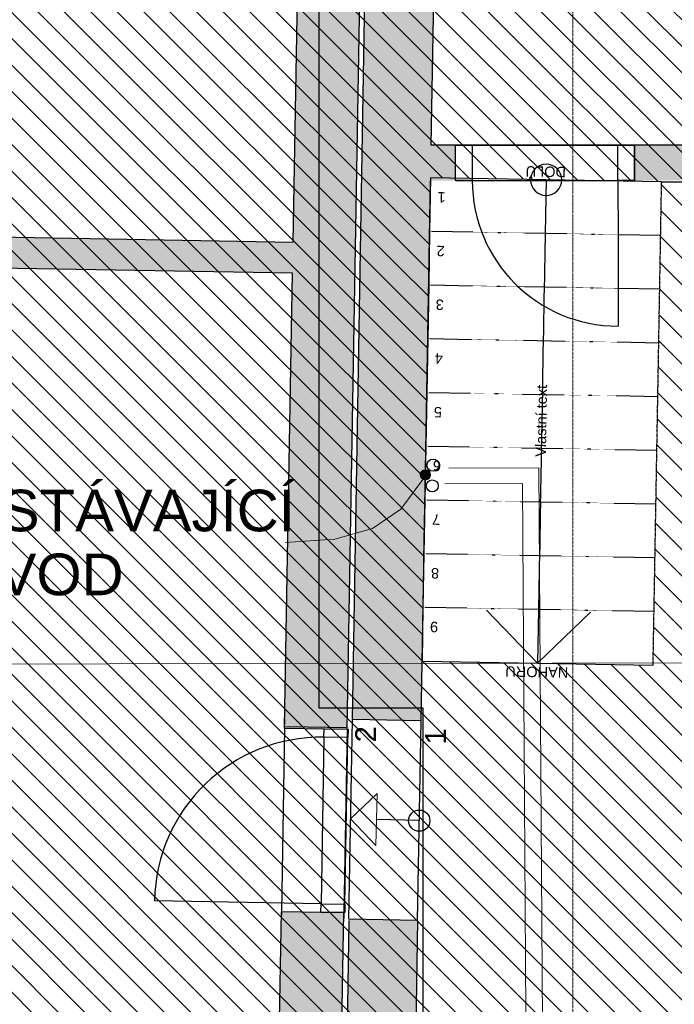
# Model space of a CAD drawing. Header units: millimetres. Extents: x -40276 to 214973, y -147941 to 35228.
# Tile 56 of 256: x -17507 to -14363, y 3677 to 8409. Entities that reach past the tile are written whole.
import ezdxf

# ---------------------------------------------------------------- set-up
doc = ezdxf.new("R2010")
doc.units = ezdxf.units.MM
doc.header["$MEASUREMENT"] = 0
for name, pattern in [('Telekomunikacni vodic', [9.25, 3, -0.75, 3, -0.75, 0.125, -0.75, 0.125, -0.75]), ('Wipeout_Contour', [1000, 0, -1000]), ('Čerchovaná', [450, 200, -117.5, 15, -117.5]), ('Čerchovaná M', [4.5, 2.5, -0.85, 0.3, -0.85]), ('Čerchovaná S', [3.5, 1.5, -0.85, 0.3, -0.85])]:
    doc.linetypes.add(name, pattern=pattern)
for name, color, linetype in [('1._POHLED ZÁPADNÍ_2_0_plochy', 7, 'Continuous'), ('1._POHLED ZÁPADNÍ_2_2D prvky - obecné', 7, 'Continuous'), ('1._POHLED ZÁPADNÍ_2_Anotace - SP', 7, 'Continuous'), ('1._POHLED ZÁPADNÍ_2_BT_ortho', 7, 'Continuous'), ('1._POHLED ZÁPADNÍ_2_Interiér - schodiště', 7, 'Continuous'), ('1._POHLED ZÁPADNÍ_2_Konstrukce - nosné', 7, 'Continuous'), ('1._POHLED ZÁPADNÍ_2_Kresby a obrázky', 7, 'Continuous'), ('1._POHLED ZÁPADNÍ_2_Nové_Konstrukce - nosné', 7, 'Continuous'), ('1._POHLED ZÁPADNÍ_2_Nové_Situace - terén', 7, 'Continuous'), ('1._POHLED ZÁPADNÍ_2_Nové_TZB - elektroinstalace', 7, 'Continuous'), ('1._POHLED ZÁPADNÍ_2_Nové_Výplně – Řezové', 7, 'Continuous'), ('1._POHLED ZÁPADNÍ_2_TZB - horkovod', 7, 'Continuous'), ('1._POHLED ZÁPADNÍ_2_Výplně - Povrchové', 7, 'Continuous'), ('1._POHLED ZÁPADNÍ_2_Výplně – Řezové', 7, 'Continuous'), ('1._POHLED ZÁPADNÍ_2_Značky - řezy', 7, 'Continuous')]:
    doc.layers.add(name, color=color, linetype=linetype)
doc.styles.add('GENEROVANÝ_STYL_1', font='txt')
doc.linetypes.add('Křížky', pattern='A,0,[7,C.3 Koordinační situační výkres1.Shx,S=0.128968,R=0,X=0,Y=0],-16.25,0', length=16.25)

msp = doc.modelspace()

# ---------------------------------------------------------------- hatches: boundary and pattern name
at = {"layer": '1._POHLED ZÁPADNÍ_2_0_plochy', "linetype": 'Continuous', "lineweight": 20, "true_color": 0xffaaaa}
h = msp.add_hatch(dxfattribs=at)
h.set_pattern_fill('Izolační_tvárnice_0002', color=21, style=0, pattern_type=2)
h.set_pattern_definition([(315, (-10360.18, 9405.31), (63.6396, 63.6396), [])])
h.paths.add_polyline_path([(-10906.3, 18690.2), (-10970.7, 9084.1), (-20311.4, 10009.9), (-20479.4, 269.7), (-242.3, 419.8), (-238.4, 17796)])
at = {"layer": '1._POHLED ZÁPADNÍ_2_Nové_Výplně – Řezové', "linetype": 'Continuous', "lineweight": 0, "true_color": 0xf2b2b2}
msp.add_hatch(color=9, dxfattribs=at).paths.add_polyline_path([(-16235.1, 5004), (-15935.1, 4998.8), (-15935, 5006.1), (-16234.9, 5011.4)])
at = {"layer": '1._POHLED ZÁPADNÍ_2_Výplně – Řezové', "linetype": 'Continuous', "lineweight": 13}
for points in [[(-16234.9, 5011.4), (-15935, 5006.1), (-15862.1, 9169.8), (-16161.6, 9201)], [(-16194.4, 7340.3), (-19982.2, 7407), (-19984.9, 7257), (-16197, 7190.3)], [(-16250.5, 4124.1), (-16265, 3291), (-15965.1, 3285.7), (-15950.5, 4118.9)], [(-15939.4, 3320.3), (-15609.5, 3314.5), (-15596.1, 4080.1), (-15926, 4085.8)]]:
    msp.add_hatch(color=254, dxfattribs=at).paths.add_polyline_path(points)

# ---------------------------------------------------------------- linework, layer by layer
at = {"layer": '1._POHLED ZÁPADNÍ_2_2D prvky - obecné', "color": 7, "linetype": 'Continuous', "lineweight": 25}
for p, q in [((-19982.2, 7407), (-16194.4, 7340.3)), ((-16197, 7190.3), (-19984.9, 7257)), ((-15925.9, 4080.1), (-15939.4, 3314.5)), ((-15596, 4080.1), (-15609.5, 3314.5))]:
    msp.add_line(p, q, dxfattribs=at)
at = {"layer": '1._POHLED ZÁPADNÍ_2_Konstrukce - nosné', "color": 7, "linetype": 'Continuous', "lineweight": 25}
for p, q in [((-16161.6, 9201), (-16194.9, 7340.3)), ((-15935.1, 4998.8), (-15862.6, 9167.6)), ((-15909.2, 5045.7), (-15837.5, 9167.2)), ((-15530.9, 7805.6), (-15510.4, 8982.2)), ((-13131.2, 7806.3), (-15530.9, 7805.6)), ((-15413.6, 7805.7), (-14553.6, 7805.9)), ((-15413.6, 7805.7), (-15333.6, 7805.7)), ((-14633.6, 7805.9), (-14553.6, 7805.9)), ((-16234.9, 5011.4), (-16197, 7190.3)), ((-16234.9, 5011.4), (-16234.3, 5048.4)), ((-16234.9, 5011.4), (-16234.4, 5041)), ((-15935, 5006.1), (-15934.3, 5043.1)), ((-15935, 5006.1), (-15934.5, 5035.8)), ((-15926, 4085.8), (-15909.2, 5045.7)), ((-15579.3, 5039.9), (-15909.2, 5045.7)), ((-15579.3, 5039.9), (-15909.2, 5045.7)), ((-15596.1, 4080.1), (-15579.3, 5039.9)), ((-16125, 5009.5), (-16234.9, 5011.4)), ((-15935, 5006.1), (-16125, 5009.5)), ((-15935, 5006.1), (-16125, 5009.5)), ((-16259.6, 3600.5), (-16250.5, 4124.1)), ((-16250.5, 4124.1), (-16251.1, 4087.2)), ((-16250.5, 4124.1), (-16251, 4094.5)), ((-16250.5, 4124.1), (-16060.5, 4120.8)), ((-16250.5, 4124.1), (-16060.5, 4120.8)), ((-16060.5, 4120.8), (-15950.5, 4118.9)), ((-15965.1, 3285.7), (-15950.5, 4118.9)), ((-15950.5, 4118.9), (-15951.2, 4081.9)), ((-15950.5, 4118.9), (-15951, 4089.3)), ((-15596.1, 4080.1), (-15926, 4085.8)), ((-15596.1, 4080.1), (-15926, 4085.8))]:
    msp.add_line(p, q, dxfattribs=at)
at = {"layer": '1._POHLED ZÁPADNÍ_2_Kresby a obrázky', "color": 7, "linetype": 'Continuous', "lineweight": 13}
for p, q in [((-15918.1, 4568.6), (-15789.9, 4690.3)), ((-15789.9, 4690.3), (-15796.4, 4440.3)), ((-15918.1, 4568.6), (-15796.4, 4440.3))]:
    msp.add_line(p, q, dxfattribs=at)
at = {"layer": '1._POHLED ZÁPADNÍ_2_Kresby a obrázky', "color": 7, "linetype": 'Continuous', "lineweight": 25}
msp.add_line((-15588.2, 4560), (-15793.2, 4565.3), dxfattribs=at)
msp.add_circle((-15588.2, 4560), 51, dxfattribs=at)
at = {"layer": '1._POHLED ZÁPADNÍ_2_Nové_Konstrukce - nosné', "color": 1, "linetype": 'Continuous', "lineweight": 25}
for p, q in [((-16235.1, 5004), (-16234.4, 5041)), ((-16235.1, 5004), (-16234.4, 5041)), ((-15935.1, 4998.8), (-15934.5, 5035.8)), ((-15935.1, 4998.8), (-15934.5, 5035.8)), ((-16235.1, 5004), (-16250.5, 4124.1)), ((-16235.1, 5004), (-16045.1, 5000.7)), ((-16235.1, 5004), (-16045.1, 5000.7)), ((-16235.1, 5004), (-16045.1, 5000.7)), ((-16045.8, 4960.7), (-16045.1, 5000.7)), ((-16045.1, 5000.7), (-15930.1, 4998.7)), ((-16045.1, 5000.7), (-15935.1, 4998.8)), ((-16045.1, 5000.7), (-15935.1, 4998.8)), ((-15935.1, 4998.8), (-15950.5, 4118.9)), ((-15930.1, 4998.7), (-15930.8, 4958.7)), ((-16045.8, 4960.7), (-16059.8, 4160.8)), ((-15930.8, 4958.7), (-16045.8, 4960.7)), ((-15944.8, 4158.8), (-15930.8, 4958.7)), ((-16059.8, 4160.8), (-16859.7, 4174.8)), ((-16250.5, 4124.1), (-16251.1, 4087.2)), ((-16250.5, 4124.1), (-16251.1, 4087.2)), ((-16250.5, 4124.1), (-16060.5, 4120.8)), ((-16250.5, 4124.1), (-16060.5, 4120.8)), ((-16250.5, 4124.1), (-16060.5, 4120.8)), ((-16060.5, 4120.8), (-16059.8, 4160.8)), ((-15945.5, 4118.8), (-16060.5, 4120.8)), ((-16060.5, 4120.8), (-15950.5, 4118.9)), ((-16060.5, 4120.8), (-15950.5, 4118.9)), ((-16059.8, 4160.8), (-15944.8, 4158.8)), ((-15950.5, 4118.9), (-15950.7, 4107.6)), ((-15944.8, 4158.8), (-15945.5, 4118.8))]:
    msp.add_line(p, q, dxfattribs=at)
msp.add_arc((-16059.8, 4160.8), 800, 88.9976, 178.9976, dxfattribs=at)
at = {"layer": '1._POHLED ZÁPADNÍ_2_Nové_Situace - terén', "color": 1, "linetype": 'Continuous', "lineweight": 25, "flags": 128}
msp.add_lwpolyline([(-15554.1, 6497.9), (-15358.5, 6494.4), (-15370.5, 5811.4), (-15566.2, 5814.8)], close=True, dxfattribs=at)

# ---------------------------------------------------------------- texts
at = {"layer": '1._POHLED ZÁPADNÍ_2_Anotace - SP', "color": 154, "linetype": 'Continuous', "lineweight": 13, "insert": (-17861.8, 5895.2), "char_height": 200, "attachment_point": 5, "line_spacing_factor": 0.920728, "style": 'GENEROVANÝ_STYL_1'}
msp.add_mtext('\\A1;{\\pqc;\\fArial|b0|i0|c238|p38;NAPOJENÍ NA STÁVAJÍCÍ\\P\\pqc;\\fArial|b0|i0|c238|p38; \\fArial|b0|i0|c238|p38;HORKOVOD\\fArial|b0|i0|c238|p38; }', dxfattribs=at)
at = {"layer": '1._POHLED ZÁPADNÍ_2_Konstrukce - nosné', "color": 7, "linetype": 'Continuous', "lineweight": 20, "char_height": 100, "attachment_point": 9, "rotation": 89.9831, "style": 'GENEROVANÝ_STYL_1'}
for s, insert in [('\\A1;{\\pqr;\\fArial|b0|i0|c238|p38;2}', (-15795.5, 5014)), ('\\A1;{\\pqr;\\fArial|b0|i0|c238|p38;1}', (-15459.9, 5003.7))]:
    msp.add_mtext(s, dxfattribs=dict(at, insert=insert))

# ---------------------------------------------------------------- next in the draw order: wipeouts: each hides what was drawn before it
at = {"color": 254, "linetype": 'Wipeout_Contour', "lineweight": 0, "ltscale": 67041.240629}
msp.add_wipeout([(-15538.4, 7390.7), (-14428.6, 7371.2), (-14424, 7629.3), (-15533.9, 7648.8)], dxfattribs=at).dxf.layer = '1._POHLED ZÁPADNÍ_2_Výplně - Povrchové'

# ---------------------------------------------------------------- next in the draw order: hatches: boundary and pattern name
at = {"layer": '1._POHLED ZÁPADNÍ_2_Výplně – Řezové', "linetype": 'Continuous', "lineweight": 13}
for points in [[(-15860.9, 7805.5), (-15860.9, 7635.5), (-15413.5, 7635.7), (-15413.6, 7805.7)], [(-14553.6, 7805.9), (-14553.5, 7635.9), (-12790.8, 7636.4), (-12790.8, 7806.4)]]:
    msp.add_hatch(color=254, dxfattribs=at).paths.add_polyline_path(points)

# ---------------------------------------------------------------- next in the draw order: linework, layer by layer
at = {"layer": '1._POHLED ZÁPADNÍ_2_2D prvky - obecné', "color": 7, "linetype": 'Continuous', "lineweight": 25}
msp.add_line((-14424, 7629.3), (-13134.2, 7636.3), dxfattribs=at)
at = {"layer": '1._POHLED ZÁPADNÍ_2_Interiér - schodiště', "color": 7, "linetype": 'Continuous', "lineweight": 25}
for p, q in [((-15533.9, 7648.8), (-15538.4, 7390.7)), ((-14424, 7629.3), (-15533.9, 7648.8)), ((-15538.4, 7390.7), (-14428.6, 7371.2))]:
    msp.add_line(p, q, dxfattribs=at)
at = {"layer": '1._POHLED ZÁPADNÍ_2_Interiér - schodiště', "color": 7, "linetype": 'Čerchovaná M', "lineweight": 25}
msp.add_line((-14428.6, 7371.2), (-14424, 7629.3), dxfattribs=at)
at = {"layer": '1._POHLED ZÁPADNÍ_2_Interiér - schodiště', "color": 7, "linetype": 'Continuous', "lineweight": 25}
for start, end in [(0, 180), (0, 180), (180, 0), (180, 0)]:
    msp.add_arc((-14978.9, 7639), 75, start, end, dxfattribs=at)
at = {"layer": '1._POHLED ZÁPADNÍ_2_Konstrukce - nosné', "color": 7, "linetype": 'Continuous', "lineweight": 25}
for p, q in [((-15413.5, 7635.7), (-15413.6, 7805.7)), ((-15413.5, 7635.7), (-15413.6, 7805.7)), ((-15413.5, 7635.7), (-15413.6, 7805.7)), ((-15413.5, 7635.7), (-15413.6, 7805.7)), ((-15333.6, 7805.7), (-15333.5, 7635.7)), ((-14633.5, 7635.9), (-14633.6, 7805.9)), ((-14553.5, 7635.9), (-14553.6, 7805.9)), ((-14553.6, 7805.9), (-14553.5, 7635.9)), ((-14553.5, 7635.9), (-14553.6, 7805.9)), ((-14553.5, 7635.9), (-14553.6, 7805.9)), ((-15413.5, 7635.7), (-14553.5, 7635.9)), ((-15333.5, 7635.7), (-15413.5, 7635.7)), ((-14553.5, 7635.9), (-14633.5, 7635.9))]:
    msp.add_line(p, q, dxfattribs=at)

# ---------------------------------------------------------------- next in the draw order: texts
at = {"layer": '1._POHLED ZÁPADNÍ_2_Interiér - schodiště', "color": 251, "linetype": 'Continuous', "lineweight": 13, "true_color": 0x6a6a6a, "char_height": 50, "attachment_point": 4, "rotation": 178.9912, "style": 'GENEROVANÝ_STYL_1'}
for s, insert in [('\\A1;{\\pql;\\fArial|b0|i0|c238|p38;DOLŮ}', (-14883.2, 7677)), ('\\A1;{\\pql;\\fArial|b0|i0|c238|p38;1}', (-15461, 7554.6))]:
    msp.add_mtext(s, dxfattribs=dict(at, insert=insert))

# ---------------------------------------------------------------- next in the draw order: wipeouts: each hides what was drawn before it
at = {"color": 254, "linetype": 'Wipeout_Contour', "lineweight": 0, "ltscale": 66601.033341}
msp.add_wipeout([(-15542.9, 7132.6), (-14433.1, 7113.1), (-14428.6, 7371.2), (-15538.4, 7390.7)], dxfattribs=at).dxf.layer = '1._POHLED ZÁPADNÍ_2_Výplně - Povrchové'

# ---------------------------------------------------------------- next in the draw order: linework, layer by layer
at = {"layer": '1._POHLED ZÁPADNÍ_2_Interiér - schodiště', "color": 7, "linetype": 'Continuous', "lineweight": 25}
for p, q in [((-14978.9, 7639), (-14983.5, 7380.9)), ((-14978.9, 7639), (-14983.5, 7380.9)), ((-15538.4, 7390.7), (-15542.9, 7132.6)), ((-15542.9, 7132.6), (-14433.1, 7113.1))]:
    msp.add_line(p, q, dxfattribs=at)
at = {"layer": '1._POHLED ZÁPADNÍ_2_Interiér - schodiště', "color": 7, "linetype": 'Čerchovaná', "lineweight": 25}
msp.add_line((-14428.6, 7371.2), (-15538.4, 7390.7), dxfattribs=at)
at = {"layer": '1._POHLED ZÁPADNÍ_2_Interiér - schodiště', "color": 7, "linetype": 'Čerchovaná M', "lineweight": 25}
msp.add_line((-14433.1, 7113.1), (-14428.6, 7371.2), dxfattribs=at)

# ---------------------------------------------------------------- next in the draw order: texts
at = {"layer": '1._POHLED ZÁPADNÍ_2_Interiér - schodiště', "color": 251, "linetype": 'Continuous', "lineweight": 13, "true_color": 0x6a6a6a, "insert": (-15465.6, 7296.6), "char_height": 50, "attachment_point": 4, "rotation": 178.9912, "style": 'GENEROVANÝ_STYL_1'}
msp.add_mtext('\\A1;{\\pql;\\fArial|b0|i0|c238|p38;2}', dxfattribs=at)

# ---------------------------------------------------------------- next in the draw order: wipeouts: each hides what was drawn before it
at = {"color": 254, "linetype": 'Wipeout_Contour', "lineweight": 0, "ltscale": 66174.014005}
msp.add_wipeout([(-15547.5, 6874.5), (-14437.7, 6855), (-14433.1, 7113.1), (-15542.9, 7132.6)], dxfattribs=at).dxf.layer = '1._POHLED ZÁPADNÍ_2_Výplně - Povrchové'

# ---------------------------------------------------------------- next in the draw order: linework, layer by layer
at = {"layer": '1._POHLED ZÁPADNÍ_2_Interiér - schodiště', "color": 7, "linetype": 'Continuous', "lineweight": 25}
for p, q in [((-15542.9, 7132.6), (-15547.5, 6874.5)), ((-15547.5, 6874.5), (-14437.7, 6855))]:
    msp.add_line(p, q, dxfattribs=at)
at = {"layer": '1._POHLED ZÁPADNÍ_2_Interiér - schodiště', "color": 7, "linetype": 'Čerchovaná', "lineweight": 25}
msp.add_line((-14433.1, 7113.1), (-15542.9, 7132.6), dxfattribs=at)
at = {"layer": '1._POHLED ZÁPADNÍ_2_Interiér - schodiště', "color": 7, "linetype": 'Čerchovaná M', "lineweight": 25}
msp.add_line((-14437.7, 6855), (-14433.1, 7113.1), dxfattribs=at)
at = {"layer": '1._POHLED ZÁPADNÍ_2_Konstrukce - nosné', "color": 7, "linetype": 'Continuous', "lineweight": 25}
msp.add_line((-14633.5, 7635.9), (-14633.3, 6935.9), dxfattribs=at)
msp.add_arc((-14633.5, 7635.9), 700, 180.0169, 270.0169, dxfattribs=at)

# ---------------------------------------------------------------- next in the draw order: texts
at = {"layer": '1._POHLED ZÁPADNÍ_2_Interiér - schodiště', "color": 251, "linetype": 'Continuous', "lineweight": 13, "true_color": 0x6a6a6a, "insert": (-15470.1, 7038.9), "char_height": 50, "attachment_point": 4, "rotation": 178.9912, "style": 'GENEROVANÝ_STYL_1'}
msp.add_mtext('\\A1;{\\pql;\\fArial|b0|i0|c238|p38;3}', dxfattribs=at)

# ---------------------------------------------------------------- next in the draw order: wipeouts: each hides what was drawn before it
at = {"color": 254, "linetype": 'Wipeout_Contour', "lineweight": 0, "ltscale": 65760.440254}
msp.add_wipeout([(-15552, 6616.4), (-14442.2, 6596.9), (-14437.7, 6855), (-15547.5, 6874.5)], dxfattribs=at).dxf.layer = '1._POHLED ZÁPADNÍ_2_Výplně - Povrchové'

# ---------------------------------------------------------------- next in the draw order: linework, layer by layer
at = {"layer": '1._POHLED ZÁPADNÍ_2_Interiér - schodiště', "color": 7, "linetype": 'Continuous', "lineweight": 25}
for p, q in [((-15547.5, 6874.5), (-15552, 6616.4)), ((-15552, 6616.4), (-14442.2, 6596.9))]:
    msp.add_line(p, q, dxfattribs=at)
at = {"layer": '1._POHLED ZÁPADNÍ_2_Interiér - schodiště', "color": 7, "linetype": 'Čerchovaná', "lineweight": 25}
msp.add_line((-14437.7, 6855), (-15547.5, 6874.5), dxfattribs=at)
at = {"layer": '1._POHLED ZÁPADNÍ_2_Interiér - schodiště', "color": 7, "linetype": 'Čerchovaná M', "lineweight": 25}
msp.add_line((-14442.2, 6596.9), (-14437.7, 6855), dxfattribs=at)

# ---------------------------------------------------------------- next in the draw order: texts
at = {"layer": '1._POHLED ZÁPADNÍ_2_Interiér - schodiště', "color": 251, "linetype": 'Continuous', "lineweight": 13, "true_color": 0x6a6a6a, "insert": (-15474.7, 6780.4), "char_height": 50, "attachment_point": 4, "rotation": 178.9912, "style": 'GENEROVANÝ_STYL_1'}
msp.add_mtext('\\A1;{\\pql;\\fArial|b0|i0|c238|p38;4}', dxfattribs=at)

# ---------------------------------------------------------------- next in the draw order: wipeouts: each hides what was drawn before it
at = {"color": 254, "linetype": 'Wipeout_Contour', "lineweight": 0, "ltscale": 65360.568073}
msp.add_wipeout([(-15556.6, 6358.3), (-14446.8, 6338.8), (-14442.2, 6596.9), (-15552, 6616.4)], dxfattribs=at).dxf.layer = '1._POHLED ZÁPADNÍ_2_Výplně - Povrchové'

# ---------------------------------------------------------------- next in the draw order: linework, layer by layer
at = {"layer": '1._POHLED ZÁPADNÍ_2_Interiér - schodiště', "color": 7, "linetype": 'Continuous', "lineweight": 25}
for p, q in [((-15552, 6616.4), (-15556.6, 6358.3)), ((-15556.6, 6358.3), (-14446.8, 6338.8))]:
    msp.add_line(p, q, dxfattribs=at)
at = {"layer": '1._POHLED ZÁPADNÍ_2_Interiér - schodiště', "color": 7, "linetype": 'Čerchovaná', "lineweight": 25}
msp.add_line((-14442.2, 6596.9), (-15552, 6616.4), dxfattribs=at)
at = {"layer": '1._POHLED ZÁPADNÍ_2_Interiér - schodiště', "color": 7, "linetype": 'Čerchovaná M', "lineweight": 25}
msp.add_line((-14446.8, 6338.8), (-14442.2, 6596.9), dxfattribs=at)

# ---------------------------------------------------------------- next in the draw order: texts
at = {"layer": '1._POHLED ZÁPADNÍ_2_Interiér - schodiště', "color": 251, "linetype": 'Continuous', "lineweight": 13, "true_color": 0x6a6a6a, "insert": (-15479.2, 6522.7), "char_height": 50, "attachment_point": 4, "rotation": 178.9912, "style": 'GENEROVANÝ_STYL_1'}
msp.add_mtext('\\A1;{\\pql;\\fArial|b0|i0|c238|p38;5}', dxfattribs=at)

# ---------------------------------------------------------------- next in the draw order: wipeouts: each hides what was drawn before it
at = {"color": 254, "linetype": 'Wipeout_Contour', "lineweight": 0, "ltscale": 64974.651208}
msp.add_wipeout([(-15561.1, 6100.2), (-14451.3, 6080.7), (-14446.8, 6338.8), (-15556.6, 6358.3)], dxfattribs=at).dxf.layer = '1._POHLED ZÁPADNÍ_2_Výplně - Povrchové'

# ---------------------------------------------------------------- next in the draw order: hatches: boundary and pattern name
at = {"layer": '1._POHLED ZÁPADNÍ_2_Anotace - SP', "linetype": 'Continuous', "lineweight": 13}
msp.add_hatch(color=154, dxfattribs=at).paths.add_polyline_path([(-15583.7, 6221.4), (-15581.8, 6211.9), (-15576.4, 6203.8), (-15568.3, 6198.3), (-15558.7, 6196.4), (-15549.2, 6198.3), (-15541.1, 6203.8), (-15535.6, 6211.9), (-15533.7, 6221.4), (-15535.6, 6231), (-15541.1, 6239.1), (-15549.2, 6244.5), (-15558.7, 6246.4), (-15568.3, 6244.5), (-15576.4, 6239.1), (-15581.8, 6231)])

# ---------------------------------------------------------------- next in the draw order: linework, layer by layer
at = {"layer": '1._POHLED ZÁPADNÍ_2_Anotace - SP', "color": 154, "linetype": 'Continuous', "lineweight": 13}
msp.add_circle((-15558.7, 6221.4), 25, dxfattribs=at)
at = {"layer": '1._POHLED ZÁPADNÍ_2_Interiér - schodiště', "color": 7, "linetype": 'Continuous', "lineweight": 25}
for p, q in [((-15556.6, 6358.3), (-15561.1, 6100.2)), ((-15561.1, 6100.2), (-14451.3, 6080.7))]:
    msp.add_line(p, q, dxfattribs=at)
at = {"layer": '1._POHLED ZÁPADNÍ_2_Interiér - schodiště', "color": 7, "linetype": 'Čerchovaná', "lineweight": 25}
msp.add_line((-14446.8, 6338.8), (-15556.6, 6358.3), dxfattribs=at)
at = {"layer": '1._POHLED ZÁPADNÍ_2_Interiér - schodiště', "color": 7, "linetype": 'Čerchovaná M', "lineweight": 25}
msp.add_line((-14451.3, 6080.7), (-14446.8, 6338.8), dxfattribs=at)
at = {"layer": '1._POHLED ZÁPADNÍ_2_Nové_Konstrukce - nosné', "color": 1, "linetype": 'Continuous', "lineweight": 25}
for centre, radius in [((-15522, 6268), 29.2), ((-15525.6, 6168.5), 28.9)]:
    msp.add_circle(centre, radius, dxfattribs=at)

# ---------------------------------------------------------------- next in the draw order: texts
at = {"layer": '1._POHLED ZÁPADNÍ_2_Interiér - schodiště', "color": 251, "linetype": 'Continuous', "lineweight": 13, "true_color": 0x6a6a6a, "char_height": 50, "attachment_point": 4, "style": 'GENEROVANÝ_STYL_1'}
for s, insert, rotation in [('\\A1;{\\pql;\\fArial|b0|i0|c238|p38;Vlastní text}', (-15004.8, 6308.3), 88.9912), ('\\A1;{\\pql;\\fArial|b0|i0|c238|p38;6}', (-15483.7, 6264.6), 178.9912)]:
    msp.add_mtext(s, dxfattribs=dict(at, insert=insert, rotation=rotation))

# ---------------------------------------------------------------- next in the draw order: wipeouts: each hides what was drawn before it
at = {"color": 254, "linetype": 'Wipeout_Contour', "lineweight": 0, "ltscale": 64602.94055}
msp.add_wipeout([(-15565.7, 5842.1), (-14455.8, 5822.6), (-14451.3, 6080.7), (-15561.1, 6100.2)], dxfattribs=at).dxf.layer = '1._POHLED ZÁPADNÍ_2_Výplně - Povrchové'

# ---------------------------------------------------------------- next in the draw order: linework, layer by layer
at = {"layer": '1._POHLED ZÁPADNÍ_2_Anotace - SP', "color": 154, "linetype": 'Continuous', "lineweight": 13, "flags": 128}
msp.add_lwpolyline([(-15570.8, 6199.5), (-15677, 6056.7), (-15813, 5963.2), (-15993.1, 5912.2), (-16231.7, 5896.8)], dxfattribs=at)
at = {"layer": '1._POHLED ZÁPADNÍ_2_Interiér - schodiště', "color": 7, "linetype": 'Continuous', "lineweight": 25}
for p, q in [((-15561.1, 6100.2), (-15565.7, 5842.1)), ((-15565.7, 5842.1), (-14455.8, 5822.6))]:
    msp.add_line(p, q, dxfattribs=at)
at = {"layer": '1._POHLED ZÁPADNÍ_2_Interiér - schodiště', "color": 7, "linetype": 'Čerchovaná', "lineweight": 25}
msp.add_line((-14451.3, 6080.7), (-15561.1, 6100.2), dxfattribs=at)
at = {"layer": '1._POHLED ZÁPADNÍ_2_Interiér - schodiště', "color": 7, "linetype": 'Čerchovaná M', "lineweight": 25}
msp.add_line((-14455.8, 5822.6), (-14451.3, 6080.7), dxfattribs=at)

# ---------------------------------------------------------------- next in the draw order: texts
at = {"layer": '1._POHLED ZÁPADNÍ_2_Interiér - schodiště', "color": 251, "linetype": 'Continuous', "lineweight": 13, "true_color": 0x6a6a6a, "insert": (-15488.3, 6006.1), "char_height": 50, "attachment_point": 4, "rotation": 178.9912, "style": 'GENEROVANÝ_STYL_1'}
msp.add_mtext('\\A1;{\\pql;\\fArial|b0|i0|c238|p38;7}', dxfattribs=at)

# ---------------------------------------------------------------- next in the draw order: wipeouts: each hides what was drawn before it
at = {"color": 254, "linetype": 'Wipeout_Contour', "lineweight": 0, "ltscale": 64245.683511}
msp.add_wipeout([(-15570.2, 5584.1), (-14460.4, 5564.5), (-14455.8, 5822.6), (-15565.7, 5842.1)], dxfattribs=at).dxf.layer = '1._POHLED ZÁPADNÍ_2_Výplně - Povrchové'

# ---------------------------------------------------------------- next in the draw order: linework, layer by layer
at = {"layer": '1._POHLED ZÁPADNÍ_2_Interiér - schodiště', "color": 7, "linetype": 'Continuous', "lineweight": 25}
for p, q in [((-15565.7, 5842.1), (-15570.2, 5584.1)), ((-15570.2, 5584.1), (-14460.4, 5564.5))]:
    msp.add_line(p, q, dxfattribs=at)
at = {"layer": '1._POHLED ZÁPADNÍ_2_Interiér - schodiště', "color": 7, "linetype": 'Čerchovaná', "lineweight": 25}
msp.add_line((-14455.8, 5822.6), (-15565.7, 5842.1), dxfattribs=at)
at = {"layer": '1._POHLED ZÁPADNÍ_2_Interiér - schodiště', "color": 7, "linetype": 'Čerchovaná M', "lineweight": 25}
msp.add_line((-14460.4, 5564.5), (-14455.8, 5822.6), dxfattribs=at)

# ---------------------------------------------------------------- next in the draw order: texts
at = {"layer": '1._POHLED ZÁPADNÍ_2_Interiér - schodiště', "color": 251, "linetype": 'Continuous', "lineweight": 13, "true_color": 0x6a6a6a, "insert": (-15492.8, 5748.4), "char_height": 50, "attachment_point": 4, "rotation": 178.9912, "style": 'GENEROVANÝ_STYL_1'}
msp.add_mtext('\\A1;{\\pql;\\fArial|b0|i0|c238|p38;8}', dxfattribs=at)

# ---------------------------------------------------------------- next in the draw order: wipeouts: each hides what was drawn before it
at = {"color": 254, "linetype": 'Wipeout_Contour', "lineweight": 0, "ltscale": 63903.123324}
msp.add_wipeout([(-14460.4, 5564.5), (-15570.2, 5584.1), (-15574.8, 5326), (-14464.9, 5306.4)], dxfattribs=at).dxf.layer = '1._POHLED ZÁPADNÍ_2_Výplně - Povrchové'

# ---------------------------------------------------------------- next in the draw order: hatches: boundary and pattern name
at = {"layer": '1._POHLED ZÁPADNÍ_2_Výplně – Řezové', "linetype": 'Continuous', "lineweight": 13}
msp.add_hatch(color=254, dxfattribs=at).paths.add_polyline_path([(-15909.2, 5045.7), (-15579.3, 5039.9), (-15510.4, 8982.2), (-15839.9, 9012.4)])

# ---------------------------------------------------------------- next in the draw order: linework, layer by layer
at = {"layer": '1._POHLED ZÁPADNÍ_2_BT_ortho', "color": 142, "linetype": 'Continuous', "lineweight": 20, "true_color": 0x0080c0, "flags": 128}
msp.add_lwpolyline([(-20279.7, 5308), (-10686.2, 5323.4)], dxfattribs=at)
at = {"layer": '1._POHLED ZÁPADNÍ_2_Interiér - schodiště', "color": 7, "linetype": 'Continuous', "lineweight": 25}
for p, q in [((-14983.5, 7380.9), (-15015.3, 5574.3)), ((-14983.5, 7380.9), (-15015.3, 5574.3)), ((-15570.2, 5584.1), (-15574.8, 5326)), ((-15019.8, 5316.2), (-15265.4, 5570.5)), ((-15019.8, 5316.2), (-15265.4, 5570.5)), ((-15015.3, 5574.3), (-15019.8, 5316.2)), ((-15015.3, 5574.3), (-15019.8, 5316.2)), ((-14765.5, 5561.7), (-15019.8, 5316.2)), ((-14765.5, 5561.7), (-15019.8, 5316.2)), ((-15574.8, 5326), (-14464.9, 5306.4))]:
    msp.add_line(p, q, dxfattribs=at)
at = {"layer": '1._POHLED ZÁPADNÍ_2_Interiér - schodiště', "color": 7, "linetype": 'Čerchovaná', "lineweight": 25}
msp.add_line((-14460.4, 5564.5), (-15570.2, 5584.1), dxfattribs=at)
at = {"layer": '1._POHLED ZÁPADNÍ_2_Interiér - schodiště', "color": 7, "linetype": 'Čerchovaná M', "lineweight": 25}
msp.add_line((-14464.9, 5306.4), (-14460.4, 5564.5), dxfattribs=at)
at = {"layer": '1._POHLED ZÁPADNÍ_2_Konstrukce - nosné', "color": 7, "linetype": 'Continuous', "lineweight": 25}
msp.add_line((-15579.3, 5039.9), (-15534.1, 7635.9), dxfattribs=at)
at = {"layer": '1._POHLED ZÁPADNÍ_2_Nové_TZB - elektroinstalace', "color": 1, "linetype": 'Telekomunikacni vodic', "lineweight": 25, "flags": 128}
msp.add_lwpolyline([(-15496.7, 1100.8), (-15568.9, 1100.8), (-15568.9, 5100.8), (-16068.9, 5100.8), (-16068.9, 9600.8), (-20293.9, 10035.8), (-20193.9, 18475.8), (-20818.9, 18475.8), (-20818.9, 18975.8), (-24116.7, 19246.5)], dxfattribs=at)
msp.add_lwpolyline([(-15496.7, 1100.8), (-15568.9, 1100.8), (-15568.9, 5100.8), (-16068.9, 5100.8), (-16068.9, 9600.8), (-20293.9, 10035.8), (-20193.9, 18475.8), (-20818.9, 18475.8), (-20818.9, 18975.8), (-24116.7, 19246.5)], dxfattribs=at)
at = {"layer": '1._POHLED ZÁPADNÍ_2_Nové_TZB - elektroinstalace', "color": 1, "linetype": 'Continuous', "lineweight": 25, "flags": 128}
msp.add_lwpolyline([(-13193.9, 1600.8), (-13193.9, 975.8), (-15568.9, 975.8), (-15568.9, 5100.8), (-16068.9, 5100.8), (-16068.9, 9600.8), (-15748.2, 14412.4)], dxfattribs=at)
msp.add_lwpolyline([(-13193.9, 1600.8), (-13193.9, 975.8), (-15568.9, 975.8), (-15568.9, 5100.8), (-16068.9, 5100.8), (-16068.9, 9600.8), (-15748.2, 14412.4)], dxfattribs=at)
at = {"layer": '1._POHLED ZÁPADNÍ_2_TZB - horkovod', "color": 8, "linetype": 'Křížky', "lineweight": 20, "flags": 128}
for points in [[(-14975.7, 436.9), (-15013.1, 6255.7), (-15446, 6252.9)], [(-15054.8, 322.3), (-15092.5, 6180.2), (-15465.5, 6177.8)]]:
    msp.add_lwpolyline(points, dxfattribs=at)
at = {"layer": '1._POHLED ZÁPADNÍ_2_Značky - řezy', "color": 154, "linetype": 'Čerchovaná S', "lineweight": 13}
msp.add_line((-14850.1, 19646), (-14850.1, -411.8), dxfattribs=at)

# ---------------------------------------------------------------- next in the draw order: texts
at = {"layer": '1._POHLED ZÁPADNÍ_2_Interiér - schodiště', "color": 251, "linetype": 'Continuous', "lineweight": 13, "true_color": 0x6a6a6a, "char_height": 50, "attachment_point": 4, "rotation": 178.9912, "style": 'GENEROVANÝ_STYL_1'}
for s, insert in [('\\A1;{\\pql;\\fArial|b0|i0|c238|p38;9}', (-15497.4, 5490.3)), ('\\A1;{\\pql;\\fArial|b0|i0|c238|p38;NAHORU}', (-14872.3, 5271.8))]:
    msp.add_mtext(s, dxfattribs=dict(at, insert=insert))

doc.saveas('drawing.dxf')
